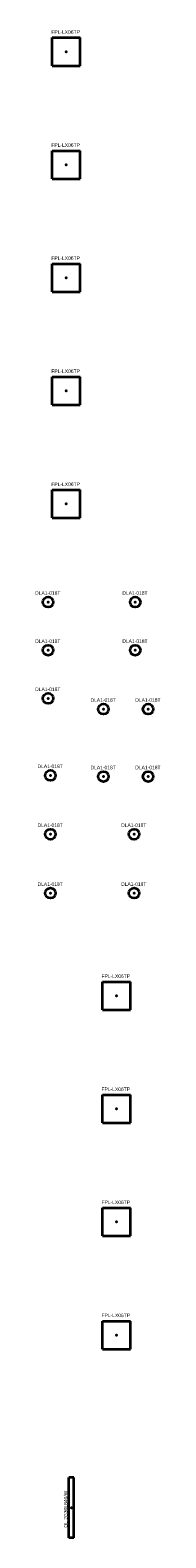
# Model space of a CAD drawing. Header units: millimetres. Extents: x 890656 to 1318430, y -176164 to -124367.
# Tile 8 of 10: x 1228674 to 1231297, y -174226 to -142222. Entities that reach past the tile are written whole.
import ezdxf
from ezdxf.enums import TextEntityAlignment as Align

# ---------------------------------------------------------------- set-up
doc = ezdxf.new("R2010")
doc.units = ezdxf.units.MM
for name, color, linetype, lineweight in [('BuildingDesign - Svítidla', 150, 'Continuous', 35), ('QL popis', 150, 'Continuous', 35), ('QL svítidla', 150, 'Continuous', 35)]:
    doc.layers.add(name, color=color, linetype=linetype, lineweight=lineweight)
doc.styles.get("Standard").update_dxf_attribs({"font": 'arial.ttf'})

# ---------------------------------------------------------------- blocks, each defined once
blk = doc.blocks.new('RECTANGLE')
at = {"layer": 'QL svítidla', "linetype": 'Continuous'}
for p, q in [((-5, 5), (5, 5)), ((-5, -5), (5, -5))]:
    blk.add_line(p, q, dxfattribs=at)
at = {"layer": 'QL svítidla'}
for p, q in [((-5, -5), (-5, 5)), ((5, -5), (5, 5))]:
    blk.add_line(p, q, dxfattribs=at)
blk.add_point((0, 0), dxfattribs=at)
at = {"layer": 'QL popis', "flags": 8}
blk.add_attdef('POPIS', text='', height=1, dxfattribs=at).set_placement((-0.25, 6), align=Align.BOTTOM_CENTER)
at = {"layer": 'QL popis', "linetype": 'Continuous', "flags": 1}
blk.add_attdef('SVITIDLO', (0, 0), '', height=2, dxfattribs=at)
blk = doc.blocks.new('CIRCLE')
at = {"layer": 'QL svítidla'}
blk.add_circle((0, 0), 5, dxfattribs=at)
blk.add_point((0, 0), dxfattribs=at)
at = {"layer": 'QL popis', "flags": 8}
blk.add_attdef('POPIS', text='', height=1, dxfattribs=at).set_placement((-0.25, 6), align=Align.BOTTOM_CENTER)
at = {"layer": 'QL popis', "linetype": 'Continuous', "flags": 1}
blk.add_attdef('SVITIDLO', (0, 0), '', height=2, dxfattribs=at)

msp = doc.modelspace()

# ---------------------------------------------------------------- block references
at = {"layer": 'BuildingDesign - Svítidla'}
ref = msp.add_blockref('RECTANGLE', (1229313, -142679, 3250), dxfattribs=dict(at, xscale=59.5, yscale=59.5))
ref.add_attrib('POPIS', 'FPL-LX06TP', dxfattribs={"layer": 'QL popis', "height": 75, "flags": 8}).set_placement((1229298, -142322, 3250), align=Align.BOTTOM_CENTER)
ref = msp.add_blockref('RECTANGLE', (1229313, -145079, 3250), dxfattribs=dict(at, xscale=59.5, yscale=59.5))
ref.add_attrib('POPIS', 'FPL-LX06TP', dxfattribs={"layer": 'QL popis', "height": 75, "flags": 8}).set_placement((1229298, -144722, 3250), align=Align.BOTTOM_CENTER)
ref = msp.add_blockref('RECTANGLE', (1229313, -147479, 3250), dxfattribs=dict(at, xscale=59.5, yscale=59.5))
ref.add_attrib('POPIS', 'FPL-LX06TP', dxfattribs={"layer": 'QL popis', "height": 75, "flags": 8}).set_placement((1229298, -147122, 3250), align=Align.BOTTOM_CENTER)
ref = msp.add_blockref('RECTANGLE', (1229313, -149879, 3250), dxfattribs=dict(at, xscale=59.5, yscale=59.5))
ref.add_attrib('POPIS', 'FPL-LX06TP', dxfattribs={"layer": 'QL popis', "height": 75, "flags": 8}).set_placement((1229298, -149522, 3250), align=Align.BOTTOM_CENTER)
ref = msp.add_blockref('RECTANGLE', (1229313, -152279, 3250), dxfattribs=dict(at, xscale=59.5, yscale=59.5))
ref.add_attrib('POPIS', 'FPL-LX06TP', dxfattribs={"layer": 'QL popis', "height": 75, "flags": 8}).set_placement((1229298, -151922, 3250), align=Align.BOTTOM_CENTER)
ref = msp.add_blockref('CIRCLE', (1228925, -154362, 3450), dxfattribs=dict(at, xscale=22, yscale=22))
ref.add_attrib('POPIS', 'DLA1-018T', dxfattribs={"layer": 'QL popis', "height": 75, "flags": 8}).set_placement((1228920, -154230, 3450), align=Align.BOTTOM_CENTER)
ref = msp.add_blockref('CIRCLE', (1230775, -154362, 3450), dxfattribs=dict(at, xscale=22, yscale=22))
ref.add_attrib('POPIS', 'DLA1-018T', dxfattribs={"layer": 'QL popis', "height": 75, "flags": 8}).set_placement((1230770, -154230, 3450), align=Align.BOTTOM_CENTER)
ref = msp.add_blockref('CIRCLE', (1228925, -155384, 3450), dxfattribs=dict(at, xscale=22, yscale=22))
ref.add_attrib('POPIS', 'DLA1-018T', dxfattribs={"layer": 'QL popis', "height": 75, "flags": 8}).set_placement((1228920, -155252, 3450), align=Align.BOTTOM_CENTER)
ref = msp.add_blockref('CIRCLE', (1230775, -155384, 3450), dxfattribs=dict(at, xscale=22, yscale=22))
ref.add_attrib('POPIS', 'DLA1-018T', dxfattribs={"layer": 'QL popis', "height": 75, "flags": 8}).set_placement((1230770, -155252, 3450), align=Align.BOTTOM_CENTER)
ref = msp.add_blockref('CIRCLE', (1228925, -156406, 3450), dxfattribs=dict(at, xscale=22, yscale=22))
ref.add_attrib('POPIS', 'DLA1-018T', dxfattribs={"layer": 'QL popis', "height": 75, "flags": 8}).set_placement((1228920, -156274, 3450), align=Align.BOTTOM_CENTER)
ref = msp.add_blockref('CIRCLE', (1230100, -156634, 3450), dxfattribs=dict(at, xscale=22, yscale=22))
ref.add_attrib('POPIS', 'DLA1-018T', dxfattribs={"layer": 'QL popis', "height": 75, "flags": 8}).set_placement((1230095, -156502, 3450), align=Align.BOTTOM_CENTER)
ref = msp.add_blockref('CIRCLE', (1231050, -156634, 3450), dxfattribs=dict(at, xscale=22, yscale=22))
ref.add_attrib('POPIS', 'DLA1-018T', dxfattribs={"layer": 'QL popis', "height": 75, "flags": 8}).set_placement((1231045, -156502, 3450), align=Align.BOTTOM_CENTER)
ref = msp.add_blockref('CIRCLE', (1228975, -158041, 3450), dxfattribs=dict(at, xscale=22, yscale=22))
ref.add_attrib('POPIS', 'DLA1-018T', dxfattribs={"layer": 'QL popis', "height": 75, "flags": 8}).set_placement((1228970, -157909, 3450), align=Align.BOTTOM_CENTER)
ref = msp.add_blockref('CIRCLE', (1230100, -158066, 3450), dxfattribs=dict(at, xscale=22, yscale=22))
ref.add_attrib('POPIS', 'DLA1-018T', dxfattribs={"layer": 'QL popis', "height": 75, "flags": 8}).set_placement((1230095, -157934, 3450), align=Align.BOTTOM_CENTER)
ref = msp.add_blockref('CIRCLE', (1231050, -158066, 3450), dxfattribs=dict(at, xscale=22, yscale=22))
ref.add_attrib('POPIS', 'DLA1-018T', dxfattribs={"layer": 'QL popis', "height": 75, "flags": 8}).set_placement((1231045, -157934, 3450), align=Align.BOTTOM_CENTER)
ref = msp.add_blockref('CIRCLE', (1228975, -159291, 3450), dxfattribs=dict(at, xscale=22, yscale=22))
ref.add_attrib('POPIS', 'DLA1-018T', dxfattribs={"layer": 'QL popis', "height": 75, "flags": 8}).set_placement((1228970, -159159, 3450), align=Align.BOTTOM_CENTER)
ref = msp.add_blockref('CIRCLE', (1230750, -159291, 3450), dxfattribs=dict(at, xscale=22, yscale=22))
ref.add_attrib('POPIS', 'DLA1-018T', dxfattribs={"layer": 'QL popis', "height": 75, "flags": 8}).set_placement((1230745, -159159, 3450), align=Align.BOTTOM_CENTER)
ref = msp.add_blockref('CIRCLE', (1228975, -160541, 3450), dxfattribs=dict(at, xscale=22, yscale=22))
ref.add_attrib('POPIS', 'DLA1-018T', dxfattribs={"layer": 'QL popis', "height": 75, "flags": 8}).set_placement((1228970, -160409, 3450), align=Align.BOTTOM_CENTER)
ref = msp.add_blockref('CIRCLE', (1230750, -160541, 3450), dxfattribs=dict(at, xscale=22, yscale=22))
ref.add_attrib('POPIS', 'DLA1-018T', dxfattribs={"layer": 'QL popis', "height": 75, "flags": 8}).set_placement((1230745, -160409, 3450), align=Align.BOTTOM_CENTER)
ref = msp.add_blockref('RECTANGLE', (1230378, -162721, 3250), dxfattribs=dict(at, xscale=59.5, yscale=59.5))
ref.add_attrib('POPIS', 'FPL-LX06TP', dxfattribs={"layer": 'QL popis', "height": 75, "flags": 8}).set_placement((1230363, -162364, 3250), align=Align.BOTTOM_CENTER)
ref = msp.add_blockref('RECTANGLE', (1230378, -165121, 3250), dxfattribs=dict(at, xscale=59.5, yscale=59.5))
ref.add_attrib('POPIS', 'FPL-LX06TP', dxfattribs={"layer": 'QL popis', "height": 75, "flags": 8}).set_placement((1230363, -164764, 3250), align=Align.BOTTOM_CENTER)
ref = msp.add_blockref('RECTANGLE', (1230378, -167521, 3250), dxfattribs=dict(at, xscale=59.5, yscale=59.5))
ref.add_attrib('POPIS', 'FPL-LX06TP', dxfattribs={"layer": 'QL popis', "height": 75, "flags": 8}).set_placement((1230363, -167164, 3250), align=Align.BOTTOM_CENTER)
ref = msp.add_blockref('RECTANGLE', (1230378, -169921, 3250), dxfattribs=dict(at, xscale=59.5, yscale=59.5))
ref.add_attrib('POPIS', 'FPL-LX06TP', dxfattribs={"layer": 'QL popis', "height": 75, "flags": 8}).set_placement((1230363, -169564, 3250), align=Align.BOTTOM_CENTER)
ref = msp.add_blockref('RECTANGLE', (1229420, -173586, 2910), dxfattribs=dict(at, xscale=128, yscale=10, rotation=89.99999999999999))
ref.add_attrib('POPIS', 'QL 2G30L840/W', dxfattribs={"layer": 'QL popis', "height": 75, "rotation": 90, "flags": 8}).set_placement((1229360, -173618, 2910), align=Align.BOTTOM_CENTER)

doc.saveas('drawing.dxf')
